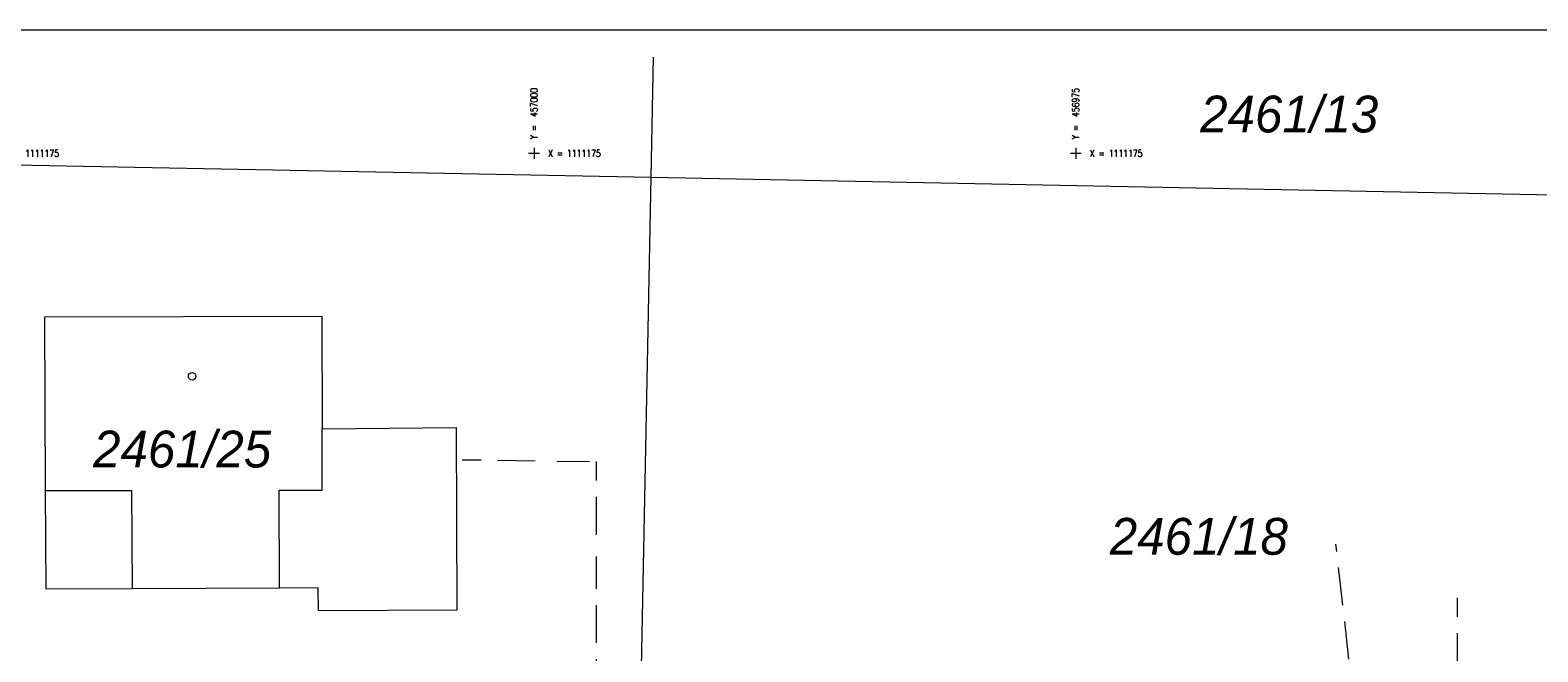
# Model space of a CAD drawing. Header units: metres. Extents: x -457068 to -456753, y -1111244 to -1111169.
# Tile 9 of 19: x -457023 to -456954, y -1111198 to -1111169. Entities that reach past the tile are written whole.
import ezdxf
from ezdxf.enums import TextEntityAlignment as Align

# ---------------------------------------------------------------- set-up
doc = ezdxf.new("R2010")
doc.units = ezdxf.units.M
doc.header["$MEASUREMENT"] = 0
doc.linetypes.add('6.1622', pattern=[40, 3.5, -3, 7, -3, 3.5, 3.5, -3, 7, -3, 3.5])
doc.linetypes.add('6.2322', pattern=[40, 3.5, -3, 7, -4, 6, -3, 7, -3, 3.5])
doc.layers.get('0').update_dxf_attribs({"lineweight": 13})
for name, color, linetype, lineweight in [('Hranice parcel', 9, 'Continuous', 13), ('IS_SMVAK_KANAL_SPL_TRASA', 32, '6.2322', 0), ('IS_SMVAK_VODA_TRASA', 5, '6.1622', 0), ('Parcelní čísla', 9, 'Continuous', 13), ('RAMECEK', 7, 'Continuous', 0), ('SIT', 5, 'Continuous', 13), ('Vnitřní kresba', 9, 'Continuous', 0), ('Značky budov', 9, 'Continuous', 13)]:
    doc.layers.add(name, color=color, linetype=linetype, lineweight=lineweight)
doc.styles.add('ROMANS', font='romans.shx')
doc.styles.add('Style-cs_Italics', font='cs_Italics.shx')

# ---------------------------------------------------------------- blocks, each defined once
blk = doc.blocks.new('4.02')
at = {"layer": 'Značky budov', "ltscale": 0.25}
blk.add_circle((-0.0007, 0.0001), 0.0175, dxfattribs=at)
blk = doc.blocks.new('SIT')
at = {"color": 0, "linetype": 'ByBlock', "lineweight": -2}
for p, q in [((-1, 0), (1, 0)), ((0, 1), (0, -1))]:
    blk.add_line(p, q, dxfattribs=at)

msp = doc.modelspace()

# ---------------------------------------------------------------- linework, layer by layer
at = {"layer": 'Hranice parcel', "ltscale": 0.25}
for p, q in [((-456994.59, -1111176.1), (-456994.482, -1111170.564)), ((-457044.58, -1111175.13), (-456994.59, -1111176.1)), ((-456995.18, -1111206.09), (-456994.59, -1111176.1)), ((-456994.59, -1111176.1), (-456944.6, -1111177.08))]:
    msp.add_line(p, q, dxfattribs=at)
at = {"layer": 'Hranice parcel', "ltscale": 0.25, "flags": 128}
msp.add_lwpolyline([(-457011.74, -1111195.08), (-457018.54, -1111195.11), (-457022.52, -1111195.13), (-457022.54, -1111190.57), (-457022.57, -1111182.56), (-457009.79, -1111182.53), (-457009.78, -1111187.72), (-457003.59, -1111187.67), (-457003.56, -1111196.1), (-457009.95, -1111196.13), (-457009.96, -1111195.07), (-457011.74, -1111195.08)], dxfattribs=at)
at = {"layer": 'IS_SMVAK_KANAL_SPL_TRASA', "ltscale": 0.25}
msp.add_line((-456957.403, -1111195.535), (-456957.402, -1111206.223), dxfattribs=at)
msp.add_lwpolyline([(-457003.317, -1111189.151), (-456997.127, -1111189.238), (-456997.14, -1111207.73)], dxfattribs=at)
at = {"layer": 'IS_SMVAK_VODA_TRASA', "ltscale": 0.25}
msp.add_line((-456961.188, -1111209.037), (-456962.996, -1111193.049), dxfattribs=at)
at = {"layer": 'RAMECEK', "ltscale": 0.25, "flags": 128}
msp.add_lwpolyline([(-457067.615, -1111243.564), (-456752.615, -1111243.564), (-456752.615, -1111169.314), (-457067.615, -1111169.314)], close=True, dxfattribs=at)
at = {"layer": 'Vnitřní kresba', "ltscale": 0.25}
for p, q in [((-457009.77, -1111190.56), (-457009.78, -1111187.72)), ((-457022.54, -1111190.57), (-457018.58, -1111190.58)), ((-457018.58, -1111190.58), (-457018.54, -1111195.11)), ((-457011.74, -1111195.08), (-457011.76, -1111190.56)), ((-457011.76, -1111190.56), (-457009.77, -1111190.56))]:
    msp.add_line(p, q, dxfattribs=at)

# ---------------------------------------------------------------- block references
at = {"layer": 'SIT', "ltscale": 0.25, "xscale": 0.25, "yscale": 0.25, "zscale": 0.25}
for p in [(-457000, -1111175), (-456975, -1111175)]:
    msp.add_blockref('SIT', p, dxfattribs=at)
at = {"layer": 'Značky budov', "ltscale": 0.25, "xscale": 10, "yscale": 10, "zscale": 10}
msp.add_blockref('4.02', (-457015.77, -1111185.3), dxfattribs=at)

# ---------------------------------------------------------------- texts
at = {"layer": 'Parcelní čísla', "style": 'Style-cs_Italics'}
for s, p in [('2461/13', (-456969.26, -1111174.04)), ('2461/18', (-456973.43, -1111193.54))]:
    msp.add_text(s, height=1.7, dxfattribs=at).set_placement(p)
msp.add_text('2461/25', height=1.7, dxfattribs=at).set_placement((-457016.238, -1111189.51), align=Align.CENTER)
at = {"layer": 'SIT', "style": 'ROMANS', "width": 0.8}
for s, p in [('Y =  457000', (-456999.838, -1111174.35)), ('Y =  456975', (-456974.838, -1111174.35))]:
    msp.add_text(s, height=0.325, rotation=90, dxfattribs=at).set_placement(p)
for p in [(-457024.35, -1111175.163), (-456999.35, -1111175.163), (-456974.35, -1111175.163)]:
    msp.add_text('X = 1111175', height=0.325, dxfattribs=at).set_placement(p)

doc.saveas('drawing.dxf')
